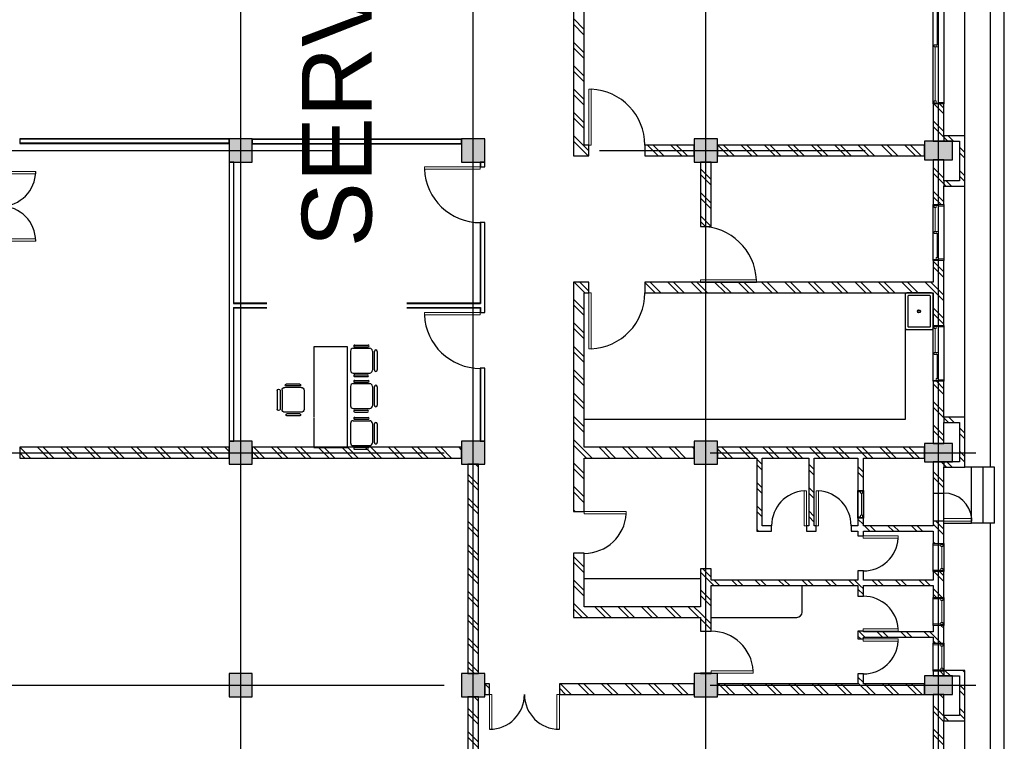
# Model space of a CAD drawing. Header units: inches. Extents: x 0 to 1544102, y -90707 to 23144100.
# Tile 149 of 155: x 1168695 to 1189860, y 695115 to 710635. Entities that reach past the tile are written whole.
import ezdxf

# ---------------------------------------------------------------- set-up
doc = ezdxf.new("R2010")
doc.units = ezdxf.units.IN
doc.header["$LTSCALE"] = 1800
doc.header["$MEASUREMENT"] = 0
doc.linetypes.add('Grid Line', pattern=[22.225, 12.7, -3.175, 3.175, -3.175])
doc.linetypes.add('Overhead', pattern=[3.96875, 2.38125, -1.5875])
doc.layers.get('0').update_dxf_attribs({"color": 253})
doc.styles.add('Arial_2', font='arial.ttf', dxfattribs={"height": 295.05988})
pattern_1 = [(45, (-45654.37, 31662), (-251.4472, 251.4472), []), (45, (-45654.37, 32043), (-251.4472, 251.4472), [])]

# ---------------------------------------------------------------- blocks, each defined once
blk = doc.blocks.new('A$C47285893')
for points in [[(56, -41), (56, 676, 0.414214), (21, 711), (-509, 711, 0.414214), (-544, 676), (-544, -41, 0.414214), (-509, -76), (21, -76, 0.414214)], [(0, 0), (0, 635, 0.414214), (-20, 655), (-467, 655, 0.414214), (-488, 635), (-488, 0, 0.414214), (-467, -20), (-20, -20, 0.414214)]]:
    blk.add_lwpolyline(points, format="xyb", close=True)
for radius in [33.3, 25]:
    blk.add_circle((-240, 318), radius)
blk = doc.blocks.new('M_Single-Flush - D4 -  0750 x 2100mm-341539-Level 1')
at = {"lineweight": 18}
for p, q in [((324, 57), (324, 807)), ((375, 807), (324, 807)), ((375, 57), (375, 807)), ((375, 57), (324, 57))]:
    blk.add_line(p, q, dxfattribs=at)
blk.add_arc((375, 57), 752, 93.8903, 180)
blk = doc.blocks.new('M_Single-Flush - D4 -  0750 x 2100mm-342006-Level 1')
at = {"lineweight": 18}
for p, q in [((324, -57), (324, -807)), ((375, -57), (324, -57)), ((375, -57), (375, -807)), ((375, -807), (324, -807))]:
    blk.add_line(p, q, dxfattribs=at)
blk.add_arc((375, -57), 752, 180, 266.1097)
blk = doc.blocks.new('M_Single-Flush - D3 0900 x 2100mm-346850-Level 1')
at = {"lineweight": 18}
for p, q in [((399, 115), (399, 1015)), ((450, 1015), (399, 1015)), ((450, 115), (450, 1015)), ((450, 115), (399, 115))]:
    blk.add_line(p, q, dxfattribs=at)
blk.add_arc((450, 115), 902, 93.2424, 180)
blk = doc.blocks.new('M_Single-Flush - D3 0900 x 2100mm-346452-Level 1')
at = {"lineweight": 18}
for p, q in [((399, -115), (399, -1015)), ((450, -115), (399, -115)), ((450, -115), (450, -1015)), ((450, -1015), (399, -1015))]:
    blk.add_line(p, q, dxfattribs=at)
blk.add_arc((450, -115), 902, 180, 266.7576)
blk = doc.blocks.new('M_Sliding with Trim - W2 2500 x1200mm-430503-Level 1')
at = {"lineweight": 18}
for p, q in [((-1218.25, 115), (-1250, 115)), ((-1218.25, -7.1), (-1218.25, 115)), ((1218.25, 115), (1250, 115)), ((1218.25, -7.1), (1218.25, 115)), ((1250, 115), (1250, -115)), ((-1250, -115), (-1230.95, -115)), ((-1230.95, -7.1), (-1218.25, -7.1)), ((-1230.95, -115), (-1230.95, -7.1)), ((-1186.5, -51.55), (-1230.95, -51.55)), ((-1218.25, -7.1), (-1186.5, -7.1)), ((-1186.5, -7.1), (-1186.5, -51.55)), ((-22.225, -29.325), (-1186.5, -29.325)), ((-22.225, -7.1), (22.225, -7.1)), ((-22.225, -96), (-22.225, -7.1)), ((22.225, -51.55), (-22.225, -51.55)), ((22.225, -96), (-22.225, -96)), ((22.225, -7.1), (22.225, -96)), ((22.225, -73.775), (1186.5, -73.775)), ((1186.5, -51.55), (1230.95, -51.55)), ((1186.5, -96), (1186.5, -51.55)), ((1230.95, -96), (1186.5, -96)), ((1230.95, -7.1), (1218.25, -7.1)), ((1230.95, -115), (1230.95, -7.1)), ((1250, -115), (1230.95, -115))]:
    blk.add_line(p, q, dxfattribs=at)
blk = doc.blocks.new('M_Transom - V1 600 X 600-622764-Level 1')
at = {"lineweight": 18}
for p, q in [((-338.1, 115), (-319.05, 115)), ((-319.05, 51.55), (-319.05, 115)), ((-319.05, 96), (-319.05, 51.55)), ((-319.05, 96), (-274.6, 96)), ((-319.05, 51.55), (-274.6, 51.55)), ((-319.05, 51.55), (-306.35, 51.55)), ((-306.35, -115), (-306.35, 51.55)), ((-274.6, 96), (-274.6, 51.55)), ((-274.6, 73.775), (198.4, 73.775)), ((198.4, 96), (198.4, 51.55)), ((242.85, 96), (198.4, 96)), ((242.85, 51.55), (198.4, 51.55)), ((230.15, 51.55), (242.85, 51.55)), ((230.15, 51.55), (230.15, -115)), ((242.85, 51.55), (242.85, 115)), ((261.9, 115), (242.85, 115)), ((242.85, 96), (242.85, 51.55)), ((-306.35, -115), (-338.1, -115)), ((230.15, -115), (261.9, -115))]:
    blk.add_line(p, q, dxfattribs=at)
blk = doc.blocks.new('M_Single-Flush - 600 x 2100mm-623864-Level 1')
at = {"lineweight": 18}
for p, q in [((249, 115), (249, 715)), ((300, 715), (249, 715)), ((300, 115), (300, 715)), ((300, 115), (249, 115))]:
    blk.add_line(p, q, dxfattribs=at)
blk.add_arc((300, 115), 602, 94.8623, 180)
blk = doc.blocks.new('M_Double-Flush - D2 1500 x 2100mm-391273-Level 1')
at = {"lineweight": 18}
for p, q in [((-750, 800), (-699, 800)), ((-750, 50), (-750, 800)), ((-699, 50), (-699, 800)), ((699, 50), (699, 798)), ((750, 50), (750, 800)), ((-750, 50), (-699, 50)), ((750, 50), (699, 50))]:
    blk.add_line(p, q, dxfattribs=at)
for centre, start, end in [((-750, 50), 0, 90), ((750, 50), 90, 180)]:
    blk.add_arc(centre, 750, start, end)
blk = doc.blocks.new('M_Double-Flush - D6 1500 x 2100mm-687799-Level 1')
at = {"lineweight": 18}
for p, q in [((-750, 865), (-699, 865)), ((-750, 115), (-750, 865)), ((-699, 115), (-699, 865)), ((699, 115), (699, 863)), ((750, 115), (750, 865)), ((-750, 115), (-699, 115)), ((750, 115), (699, 115))]:
    blk.add_line(p, q, dxfattribs=at)
for centre, start, end in [((-750, 115), 0, 90), ((750, 115), 90, 180)]:
    blk.add_arc(centre, 750, start, end)
blk = doc.blocks.new('M_Single-Flush - D5 1200 x 2100mm-703370-Level 1')
at = {"lineweight": 18}
for p, q in [((549, 50), (549, 1251)), ((600, 1251), (549, 1251)), ((600, 50), (600, 1251)), ((600, 50), (549, 50))]:
    blk.add_line(p, q, dxfattribs=at)
blk.add_arc((600, 50), 1202, 92.4324, 180)
blk = doc.blocks.new('M_Single-Flush - D5 1200 x 2100mm-680661-Level 1')
at = {"lineweight": 18}
for p, q in [((549, -115), (549, -1316)), ((600, -115), (549, -115)), ((600, -115), (600, -1316)), ((600, -1316), (549, -1316))]:
    blk.add_line(p, q, dxfattribs=at)
blk.add_arc((600, -115), 1202, 180, 267.5676)
blk = doc.blocks.new('M_Single-Flush - D5 1200 x 2100mm-680594-Level 1')
at = {"lineweight": 18}
for p, q in [((549, 115), (549, 1316)), ((600, 1316), (549, 1316)), ((600, 115), (600, 1316)), ((600, 115), (549, 115))]:
    blk.add_line(p, q, dxfattribs=at)
blk.add_arc((600, 115), 1202, 92.4324, 180)
blk = doc.blocks.new('M_Sliding with Trim - W3 1200 x1200mm-430111-Level 1')
at = {"lineweight": 18}
for p, q in [((-600, 115), (-580.95, 115)), ((-580.95, 115), (-580.95, 7.1)), ((-536.5, 51.55), (-580.95, 51.55)), ((-580.95, 7.1), (-568.25, 7.1)), ((-568.25, 7.1), (-536.5, 7.1)), ((-568.25, 7.1), (-568.25, -115)), ((-536.5, 7.1), (-536.5, 51.55)), ((-22.225, 29.325), (-536.5, 29.325)), ((-22.225, 96), (-22.225, 7.1)), ((22.225, 96), (-22.225, 96)), ((22.225, 51.55), (-22.225, 51.55)), ((-22.225, 7.1), (22.225, 7.1)), ((22.225, 7.1), (22.225, 96)), ((22.225, 73.775), (536.5, 73.775)), ((536.5, 96), (536.5, 51.55)), ((580.95, 96), (536.5, 96)), ((536.5, 51.55), (580.95, 51.55)), ((568.25, 7.1), (568.25, -115)), ((580.95, 7.1), (568.25, 7.1)), ((580.95, 115), (580.95, 7.1)), ((600, 115), (580.95, 115)), ((600, -115), (600, 115)), ((-568.25, -115), (-600, -115)), ((568.25, -115), (600, -115))]:
    blk.add_line(p, q, dxfattribs=at)
blk = doc.blocks.new('M_Transom - V1 600 X 600-763113-Level 2')
at = {"lineweight": 18}
for p, q in [((-306.35, 57.5), (-338.1, 57.5)), ((-319.05, 5.95), (-274.6, 5.95)), ((-319.05, -38.5), (-319.05, 5.95)), ((-319.05, 5.95), (-306.35, 5.95)), ((-319.05, 5.95), (-319.05, -57.5)), ((-306.35, 57.5), (-306.35, 5.95)), ((-274.6, -38.5), (-274.6, 5.95)), ((198.4, -38.5), (198.4, 5.95)), ((242.85, 5.95), (198.4, 5.95)), ((230.15, 57.5), (261.9, 57.5)), ((230.15, 5.95), (230.15, 57.5)), ((230.15, 5.95), (242.85, 5.95)), ((242.85, -38.5), (242.85, 5.95)), ((242.85, 5.95), (242.85, -57.5)), ((-338.1, -57.5), (-319.05, -57.5)), ((-319.05, -38.5), (-274.6, -38.5)), ((-274.6, -16.275), (198.4, -16.275)), ((242.85, -38.5), (198.4, -38.5)), ((261.9, -57.5), (242.85, -57.5))]:
    blk.add_line(p, q, dxfattribs=at)
blk = doc.blocks.new('Desk - 60_ x 30_ 2-250028-Level 1')
for p, q in [((12, -681), (12, -81)), ((12, -81), (1264, -81)), ((1279, -81), (1812, -81)), ((1812, -81), (1812, -681)), ((1812, -681), (12, -681))]:
    blk.add_line(p, q)
blk = doc.blocks.new('Chair-Executive - Chair-Executive 2-316582-Level 1')
for p, q in [((-25, 198), (307, 198)), ((-139, -206), (-139, 37)), ((-107, -206), (-107, 37)), ((-82, -232), (-82, 62)), ((-32, 112), (314, 112)), ((-25, 145), (307, 145)), ((364, -232), (364, 62)), ((395, -206), (395, 24)), ((427, -206), (427, 24)), ((-32, -282), (314, -282)), ((135, -282), (147, -282))]:
    blk.add_line(p, q)
for centre, radius, start, end in [((-25, 172), 26.6, 90, 270), ((-25, 172), 26.6, 90, 270), ((307, 172), 26.6, 270, 90), ((-123, 37), 15.9, 0, 180), ((-32, 62), 50, 90, 180), ((314, 62), 50, 0, 90), ((411, 24), 16.2, 0, 180), ((-123, -206), 15.9, 180, 0), ((-32, -232), 50, 180, 270), ((314, -232), 50, 270, 0), ((411, -206), 16.2, 180, 0)]:
    blk.add_arc(centre, radius, start, end)
blk = doc.blocks.new('A$C6CC2746C')
at = {"lineweight": 9}
h = blk.add_hatch(dxfattribs=at)
h.set_pattern_fill('FP_1', color=256, style=0, pattern_type=2)
h.set_pattern_definition(pattern_1)
h.paths.add_polyline_path([(-19106, 12004), (-19106, 12454), (-19221, 12454), (-19221, 12004)], flags=0)
h = blk.add_hatch(dxfattribs=at)
h.set_pattern_fill('FP_1', color=256, style=0, pattern_type=2)
h.set_pattern_definition(pattern_1)
h.paths.add_polyline_path([(-18256, 12339), (-18141, 12339), (-18141, 12454), (-19106, 12454), (-19106, 12339)], flags=0)
h = blk.add_hatch(dxfattribs=at)
h.set_pattern_fill('FP_1', color=256, style=0, pattern_type=2)
h.set_pattern_definition(pattern_1)
h.paths.add_polyline_path([(-18141, 12004), (-18141, 12339), (-18256, 12339), (-18256, 12004)], flags=0)
h = blk.add_hatch(dxfattribs=at)
h.set_pattern_fill('FP_1', color=256, style=0, pattern_type=2)
h.set_pattern_definition(pattern_1)
h.paths.add_polyline_path([(-13056, 12004), (-13056, 12454), (-13171, 12454), (-13171, 12004)], flags=0)
h = blk.add_hatch(dxfattribs=at)
h.set_pattern_fill('FP_1', color=256, style=0, pattern_type=2)
h.set_pattern_definition(pattern_1)
h.paths.add_polyline_path([(-12206, 12339), (-12091, 12339), (-12091, 12454), (-13056, 12454), (-13056, 12339), (-12563, 12339)], flags=0)
h = blk.add_hatch(dxfattribs=at)
h.set_pattern_fill('FP_1', color=256, style=0, pattern_type=2)
h.set_pattern_definition(pattern_1)
h.paths.add_polyline_path([(-12091, 12004), (-12091, 12339), (-12206, 12339), (-12206, 12004)], flags=0)
h = blk.add_hatch(dxfattribs=at)
h.set_pattern_fill('FP_1', color=256, style=0, pattern_type=2)
h.set_pattern_definition(pattern_1)
h.paths.add_polyline_path([(-7606, 12004), (-7606, 12454), (-7721, 12454), (-7721, 12004), (-7706, 12004)], flags=0)
h = blk.add_hatch(dxfattribs=at)
h.set_pattern_fill('FP_1', color=256, style=0, pattern_type=2)
h.set_pattern_definition(pattern_1)
h.paths.add_polyline_path([(-6756, 12339), (-6641, 12339), (-6641, 12454), (-7606, 12454), (-7606, 12339), (-7197, 12339)], flags=0)
h = blk.add_hatch(dxfattribs=at)
h.set_pattern_fill('FP_1', color=256, style=0, pattern_type=2)
h.set_pattern_definition(pattern_1)
h.paths.add_polyline_path([(-6641, 12004), (-6641, 12339), (-6756, 12339), (-6756, 12004)], flags=0)
for points in [[(-18706, 11589), (-18706, 12189), (-19106, 12189), (-19106, 11589)], [(-12606, 11589), (-12206, 11589), (-12206, 12189), (-12606, 12189)], [(-7206, 11589), (-7206, 12189), (-7606, 12189), (-7606, 11589)], [(-19156, 6639), (-18656, 6639), (-18656, 7139), (-19156, 7139)], [(-12156, 6639), (-12156, 7139), (-12656, 7139), (-12656, 6639)], [(-7156, 6639), (-7156, 7139), (-7656, 7139), (-7656, 6639)], [(-19156, 1639), (-18656, 1639), (-18656, 2139), (-19156, 2139), (-19156, 1888)], [(-12156, 1639), (-12156, 2139), (-12656, 2139), (-12656, 1639)], [(-7156, 1639), (-7156, 2139), (-7656, 2139), (-7656, 1639)], [(-18656, -3361), (-18656, -2861), (-19156, -2861), (-19156, -3361)], [(-12156, -3361), (-12156, -2861), (-12656, -2861), (-12656, -3361)], [(-7156, -3361), (-7156, -2861), (-7656, -2861), (-7656, -3361)]]:
    blk.add_hatch(color=256).paths.add_polyline_path(points, flags=0)
h = blk.add_hatch(dxfattribs=at)
h.set_pattern_fill('FP_1', color=256, style=0, pattern_type=2)
h.set_pattern_definition(pattern_1)
h.paths.add_polyline_path([(-19106, 11774), (-19106, 12004), (-19906, 12004), (-19906, 11774)], flags=0)
h.paths.add_polyline_path([(-22406, 11774), (-22406, 12004), (-23206, 12004), (-23206, 11774)], flags=0)
h = blk.add_hatch(dxfattribs=at)
h.set_pattern_fill('FP_1', color=256, style=0, pattern_type=2)
h.set_pattern_definition(pattern_1)
h.paths.add_polyline_path([(-12606, 11774), (-12606, 12004), (-13941, 12004), (-13941, 11774), (-13458, 11774)], flags=0)
h.paths.add_polyline_path([(-15246, 11774), (-15141, 11774), (-15141, 12004), (-16541, 12004), (-16541, 11774), (-15841, 11774)], flags=0)
h.paths.add_polyline_path([(-17741, 11774), (-17741, 12004), (-18706, 12004), (-18706, 11774)], flags=0)
h = blk.add_hatch(dxfattribs=at)
h.set_pattern_fill('FP_1', color=256, style=0, pattern_type=2)
h.set_pattern_definition(pattern_1)
h.paths.add_polyline_path([(-7706, 11774), (-7606, 11774), (-7606, 12004), (-7706, 12004)], flags=0)
h.paths.add_polyline_path([(-8551, 11774), (-8306, 11774), (-8306, 12004), (-8692, 12004), (-8692, 11774)], flags=0)
h.paths.add_polyline_path([(-9551, 11774), (-9292, 11774), (-9292, 12004), (-9850, 12004), (-9850, 11774), (-9666, 11774)], flags=0)
h.paths.add_polyline_path([(-10721, 11774), (-10450, 11774), (-10450, 12004), (-10936, 12004), (-10936, 11774), (-10836, 11774)], flags=0)
h.paths.add_polyline_path([(-11536, 11774), (-11536, 12004), (-12206, 12004), (-12206, 11774), (-11669, 11774)], flags=0)
h = blk.add_hatch(dxfattribs=at)
h.set_pattern_fill('FP_1', color=256, style=0, pattern_type=2)
h.set_pattern_definition(pattern_1)
h.paths.add_polyline_path([(-2606, 11774), (-2606, 12004), (-4156, 12004), (-4156, 11774)], flags=0)
h.paths.add_polyline_path([(-5656, 11774), (-5656, 12004), (-7206, 12004), (-7206, 11774), (-6303, 11774)], flags=0)
h = blk.add_hatch(dxfattribs=at)
h.set_pattern_fill('FP_1', color=256, style=0, pattern_type=2)
h.set_pattern_definition(pattern_1)
h.paths.add_polyline_path([(-15841, 4274), (-15841, 4374), (-16071, 4374), (-16071, 4274)], flags=0)
h.paths.add_polyline_path([(-16071, 5574), (-15841, 5574), (-15841, 11774), (-16071, 11774), (-16071, 6774)], flags=0)
h = blk.add_hatch(dxfattribs=at)
h.set_pattern_fill('FP_1', color=256, style=0, pattern_type=2)
h.set_pattern_definition(pattern_1)
h.paths.add_polyline_path([(-10836, 10274), (-10721, 10274), (-10721, 11774), (-10836, 11774), (-10836, 11515)], flags=0)
h = blk.add_hatch(dxfattribs=at)
h.set_pattern_fill('FP_1', color=256, style=0, pattern_type=2)
h.set_pattern_definition(pattern_1)
h.paths.add_polyline_path([(-9551, 7004), (-9551, 11774), (-9666, 11774), (-9666, 7004)], flags=0)
h = blk.add_hatch(dxfattribs=at)
h.set_pattern_fill('FP_1', color=256, style=0, pattern_type=2)
h.set_pattern_definition(pattern_1)
h.paths.add_polyline_path([(-8436, 10274), (-8436, 11774), (-8551, 11774), (-8551, 10274)], flags=0)
h = blk.add_hatch(dxfattribs=at)
h.set_pattern_fill('FP_1', color=256, style=0, pattern_type=2)
h.set_pattern_definition(pattern_1)
h.paths.add_polyline_path([(-19021, 7139), (-18791, 7139), (-18791, 11589), (-19021, 11589), (-19021, 8306)], flags=0)
h = blk.add_hatch(dxfattribs=at)
h.set_pattern_fill('FP_1', color=256, style=0, pattern_type=2)
h.set_pattern_definition(pattern_1)
h.paths.add_polyline_path([(-12291, 7139), (-12291, 11589), (-12521, 11589), (-12521, 7139)], flags=0)
h = blk.add_hatch(dxfattribs=at)
h.set_pattern_fill('FP_1', color=256, style=0, pattern_type=2)
h.set_pattern_definition(pattern_1)
h.paths.add_polyline_path([(-7436, 7139), (-7206, 7139), (-7206, 11589), (-7436, 11589), (-7436, 8306)], flags=0)
h = blk.add_hatch(dxfattribs=at)
h.set_pattern_fill('FP_1', color=256, style=0, pattern_type=2)
h.set_pattern_definition(pattern_1)
h.paths.add_polyline_path([(-10996, 10274), (-10996, 10159), (-10836, 10159), (-10836, 10274)])
h.paths.add_polyline_path([(-11596, 10159), (-11596, 10274), (-12291, 10274), (-12291, 10159)])
h = blk.add_hatch(dxfattribs=at)
h.set_pattern_fill('FP_1', color=256, style=0, pattern_type=2)
h.set_pattern_definition(pattern_1)
h.paths.add_polyline_path([(-10721, 7986), (-10721, 8303), (-10836, 8303), (-10836, 7986)], flags=0)
h.paths.add_polyline_path([(-10721, 9053), (-10721, 9260), (-10836, 9260), (-10836, 9053)], flags=0)
h.paths.add_polyline_path([(-10774, 10010), (-10721, 10010), (-10721, 10274), (-10836, 10274), (-10836, 10010)], flags=0)
h = blk.add_hatch(dxfattribs=at)
h.set_pattern_fill('FP_1', color=256, style=0, pattern_type=2)
h.set_pattern_definition(pattern_1)
h.paths.add_polyline_path([(-9666, 10159), (-9666, 10274), (-9865, 10274), (-9865, 10159)], flags=0)
h.paths.add_polyline_path([(-10721, 10159), (-10615, 10159), (-10615, 10274), (-10721, 10274)], flags=0)
h = blk.add_hatch(dxfattribs=at)
h.set_pattern_fill('FP_1', color=256, style=0, pattern_type=2)
h.set_pattern_definition(pattern_1)
h.paths.add_polyline_path([(-7436, 10159), (-7436, 10274), (-7650, 10274), (-7650, 10159)], flags=0)
h.paths.add_polyline_path([(-8567, 10159), (-8400, 10159), (-8400, 10274), (-8567, 10274)], flags=0)
h.paths.add_polyline_path([(-9317, 10159), (-9317, 10274), (-9551, 10274), (-9551, 10159)], flags=0)
h = blk.add_hatch(dxfattribs=at)
h.set_pattern_fill('FP_1', color=256, style=0, pattern_type=2)
h.set_pattern_definition(pattern_1)
h.paths.add_polyline_path([(-10836, 9101), (-10836, 9216), (-12291, 9216), (-12291, 9101), (-11669, 9101)], flags=0)
h = blk.add_hatch(dxfattribs=at)
h.set_pattern_fill('FP_1', color=256, style=0, pattern_type=2)
h.set_pattern_definition(pattern_1)
h.paths.add_polyline_path([(-10836, 7986), (-10836, 8101), (-12291, 8101), (-12291, 7986), (-11669, 7986)], flags=0)
h = blk.add_hatch(dxfattribs=at)
h.set_pattern_fill('FP_1', color=256, style=0, pattern_type=2)
h.set_pattern_definition(pattern_1)
h.paths.add_polyline_path([(-18656, 6774), (-17271, 6774), (-17271, 7004), (-18656, 7004)])
h = blk.add_hatch(dxfattribs=at)
h.set_pattern_fill('FP_1', color=256, style=0, pattern_type=2)
h.set_pattern_definition(pattern_1)
h.paths.add_polyline_path([(-7656, 6774), (-7656, 7004), (-7664, 7004), (-7664, 6774)], flags=0)
h.paths.add_polyline_path([(-8986, 6774), (-8564, 6774), (-8564, 7004), (-9906, 7004), (-9906, 6774), (-9094, 6774)], flags=0)
h = blk.add_hatch(dxfattribs=at)
h.set_pattern_fill('FP_1', color=256, style=0, pattern_type=2)
h.set_pattern_definition(pattern_1)
h.paths.add_polyline_path([(-8864, 4274), (-8864, 6774), (-9094, 6774), (-9094, 4274), (-8986, 4274)], flags=0)
h = blk.add_hatch(dxfattribs=at)
h.set_pattern_fill('FP_1', color=256, style=0, pattern_type=2)
h.set_pattern_definition(pattern_1)
h.paths.add_polyline_path([(-18791, 4274), (-18791, 4374), (-19021, 4374), (-19021, 4274), (-18824, 4274)], flags=0)
h.paths.add_polyline_path([(-19021, 5574), (-18791, 5574), (-18791, 6639), (-19021, 6639)], flags=0)
h = blk.add_hatch(dxfattribs=at)
h.set_pattern_fill('FP_1', color=256, style=0, pattern_type=2)
h.set_pattern_definition(pattern_1)
h.paths.add_polyline_path([(-12291, 4274), (-12291, 6639), (-12521, 6639), (-12521, 4274)], flags=0)
h = blk.add_hatch(dxfattribs=at)
h.set_pattern_fill('FP_1', color=256, style=0, pattern_type=2)
h.set_pattern_definition(pattern_1)
h.paths.add_polyline_path([(-7206, 2139), (-7206, 2239), (-7436, 2239), (-7436, 2139)], flags=0)
h.paths.add_polyline_path([(-7206, 3739), (-7206, 6639), (-7436, 6639), (-7436, 3739)], flags=0)
h = blk.add_hatch(dxfattribs=at)
h.set_pattern_fill('FP_1', color=256, style=0, pattern_type=2)
h.set_pattern_definition(pattern_1)
h.paths.add_polyline_path([(-18824, 4044), (-18791, 4044), (-18791, 4274), (-25651, 4274), (-25651, 4044), (-22402, 4044)], flags=0)
h = blk.add_hatch(dxfattribs=at)
h.set_pattern_fill('FP_1', color=256, style=0, pattern_type=2)
h.set_pattern_definition(pattern_1)
h.paths.add_polyline_path([(-12291, 4044), (-12291, 4274), (-16071, 4274), (-16071, 4044), (-15246, 4044)], flags=0)
h = blk.add_hatch(dxfattribs=at)
h.set_pattern_fill('FP_1', color=256, style=0, pattern_type=2)
h.set_pattern_definition(pattern_1)
h.paths.add_polyline_path([(-8864, 4044), (-8864, 4274), (-10242, 4274), (-10242, 4044), (-8986, 4044)], flags=0)
h.paths.add_polyline_path([(-11142, 4044), (-11142, 4274), (-12291, 4274), (-12291, 4044), (-11669, 4044)], flags=0)
h = blk.add_hatch(dxfattribs=at)
h.set_pattern_fill('FP_1', color=256, style=0, pattern_type=2)
h.set_pattern_definition(pattern_1)
h.paths.add_polyline_path([(-8091, 1774), (-7656, 1774), (-7656, 2004), (-12156, 2004), (-12156, 1774)], flags=0)
h = blk.add_hatch(dxfattribs=at)
h.set_pattern_fill('FP_1', color=256, style=0, pattern_type=2)
h.set_pattern_definition(pattern_1)
h.paths.add_polyline_path([(-7156, 1774), (-2656, 1774), (-2656, 2004), (-7156, 2004), (-7156, 1888)], flags=0)
h = blk.add_hatch(dxfattribs=at)
h.set_pattern_fill('FP_1', color=256, style=0, pattern_type=2)
h.set_pattern_definition(pattern_1)
h.paths.add_polyline_path([(-12291, -2861), (-12291, 1639), (-12521, 1639), (-12521, -2861)], flags=0)
h = blk.add_hatch(dxfattribs=at)
h.set_pattern_fill('FP_1', color=256, style=0, pattern_type=2)
h.set_pattern_definition(pattern_1)
h.paths.add_polyline_path([(-12291, -7861), (-12291, -3361), (-12521, -3361), (-12521, -7861)], flags=0)
for p, q in [((-991, 13304), (-45821, 13304)), ((-12091, 13004), (-28671, 13004)), ((-10891, 13096), (-12091, 13096)), ((-12091, 13096), (-12091, 12846)), ((-10891, 13096), (-10891, 12846)), ((-1291, 13004), (-10891, 13004)), ((-12091, 12846), (-12091, 12596)), ((-10891, 12846), (-12091, 12846)), ((-10891, 12846), (-10891, 12596)), ((-12091, 12596), (-12091, 12454)), ((-10891, 12596), (-12091, 12596)), ((-10891, 12596), (-12091, 12596)), ((-10891, 12004), (-10891, 12596)), ((-19221, 12454), (-22641, 12454)), ((-13171, 12454), (-18141, 12454)), ((-2921, 12454), (-6641, 12454)), ((-18706, 12189), (-19106, 12189)), ((-19106, 12189), (-19106, 11589)), ((-18706, 11589), (-18706, 12189)), ((-12206, 12189), (-12606, 12189)), ((-12606, 12189), (-12606, 11589)), ((-12206, 11589), (-12206, 12189)), ((-7206, 12189), (-7606, 12189)), ((-7606, 12189), (-7606, 11589)), ((-7206, 11589), (-7206, 12189)), ((-22406, 12004), (-19906, 12004)), ((-19221, 12004), (-19106, 12004)), ((-18256, 12004), (-18141, 12004)), ((-17741, 12004), (-16541, 12004)), ((-15141, 12004), (-13941, 12004)), ((-13171, 12004), (-13056, 12004)), ((-12206, 12004), (-12091, 12004)), ((-10936, 12004), (-11536, 12004)), ((-11536, 11996), (-10936, 11996)), ((-10450, 12004), (-9850, 12004)), ((-9292, 12004), (-8692, 12004)), ((-8306, 12004), (-7721, 12004)), ((-7706, 12004), (-7606, 12004)), ((-6756, 12004), (-6641, 12004)), ((-19906, 11774), (-22406, 11774)), ((-16541, 11774), (-17741, 11774)), ((-13941, 11774), (-15141, 11774)), ((-11536, 11774), (-10936, 11774)), ((-9850, 11774), (-10450, 11774)), ((-8692, 11774), (-9292, 11774)), ((-7706, 11774), (-8306, 11774)), ((-19106, 11589), (-18706, 11589)), ((-12606, 11589), (-12206, 11589)), ((-7606, 11589), (-7206, 11589)), ((-11596, 10274), (-10996, 10274)), ((-10996, 10159), (-11596, 10159)), ((-8979, 8959), (-9551, 8959)), ((-8864, 7004), (-8864, 8844)), ((-18656, 7139), (-19156, 7139)), ((-19156, 7139), (-19156, 6639)), ((-18656, 6639), (-18656, 7139)), ((-12156, 7139), (-12656, 7139)), ((-12656, 7139), (-12656, 6639)), ((-12156, 6639), (-12156, 7139)), ((-7156, 7139), (-7656, 7139)), ((-7656, 7139), (-7656, 6639)), ((-7156, 6639), (-7156, 7139)), ((-9694, 6774), (-9694, 4274)), ((-19156, 6639), (-18656, 6639)), ((-12656, 6639), (-12156, 6639)), ((-7656, 6639), (-7156, 6639)), ((-18656, 2139), (-19156, 2139)), ((-19156, 2139), (-19156, 1639)), ((-18656, 1639), (-18656, 2139)), ((-18656, 2133), (-18556, 2133)), ((-17356, 2133), (-15421, 2133)), ((-14221, 2133), (-12656, 2133)), ((-12156, 2139), (-12656, 2139)), ((-12656, 2139), (-12656, 1639)), ((-12156, 1639), (-12156, 2139)), ((-7156, 2139), (-7656, 2139)), ((-7656, 2139), (-7656, 1639)), ((-7156, 1639), (-7156, 2139)), ((-18656, 2045), (-18556, 2045)), ((-17356, 2045), (-15615, 2045)), ((-15615, -3267), (-15615, 2045)), ((-15527, 2045), (-15421, 2045)), ((-15527, -3267), (-15527, 2045)), ((-14221, 2045), (-12656, 2045)), ((-19156, 1639), (-18656, 1639)), ((-12656, 1639), (-12156, 1639)), ((-7656, 1639), (-7156, 1639)), ((-18656, -2861), (-19156, -2861)), ((-19156, -2861), (-19156, -3361)), ((-18656, -3361), (-18656, -2861)), ((-12156, -2861), (-12656, -2861)), ((-12656, -2861), (-12656, -3361)), ((-12156, -3361), (-12156, -2861)), ((-7156, -2861), (-7656, -2861)), ((-7656, -2861), (-7656, -3361)), ((-7156, -3361), (-7156, -2861)), ((-19156, -3361), (-18656, -3361)), ((-19150, -3361), (-19150, -7861)), ((-19062, -3361), (-19062, -7861)), ((-18656, -3267), (-15615, -3267)), ((-18656, -3355), (-12656, -3355)), ((-15527, -3267), (-12656, -3267)), ((-12656, -3361), (-12156, -3361)), ((-7656, -3361), (-7156, -3361))]:
    blk.add_line(p, q)
at = {"linetype": 'Overhead'}
for p, q in [((-10891, 13096), (-12091, 13096)), ((-10891, 12846), (-12091, 12846))]:
    blk.add_line(p, q, dxfattribs=at)
at = {"linetype": 'Grid Line'}
for p, q in [((-12406, -21597), (-12406, 12787)), ((-7406, -21597), (-7406, 12760)), ((422, 11889), (-46234, 11889)), ((-768, 6889), (-45299, 6889)), ((-768, 1889), (-45250, 1889)), ((-768, -3111), (-45221, -3111))]:
    blk.add_line(p, q, dxfattribs=at)
at = {"lineweight": 25}
for p, q in [((-19221, 12454), (-19221, 12004)), ((-18141, 12454), (-19221, 12454)), ((-19106, 11774), (-19106, 12339)), ((-19106, 12339), (-18256, 12339)), ((-18256, 12339), (-18256, 12004)), ((-18141, 12004), (-18141, 12454)), ((-13171, 12454), (-13171, 12004)), ((-12091, 12454), (-13171, 12454)), ((-13056, 12004), (-13056, 12339)), ((-13056, 12339), (-12206, 12339)), ((-12206, 12339), (-12206, 11774)), ((-12091, 12004), (-12091, 12454)), ((-7721, 12454), (-7721, 12004)), ((-6641, 12454), (-7721, 12454)), ((-7606, 11774), (-7606, 12339)), ((-7606, 12339), (-6756, 12339)), ((-6756, 12339), (-6756, 12004)), ((-6641, 12004), (-6641, 12454)), ((-19221, 12004), (-19906, 12004)), ((-19906, 12004), (-19906, 11774)), ((-18256, 12004), (-18706, 12004)), ((-18706, 12004), (-18706, 11774)), ((-17741, 12004), (-18141, 12004)), ((-17741, 11774), (-17741, 12004)), ((-15141, 12004), (-16541, 12004)), ((-16541, 12004), (-16541, 11774)), ((-15141, 11774), (-15141, 12004)), ((-13171, 12004), (-13941, 12004)), ((-13941, 12004), (-13941, 11774)), ((-12606, 12004), (-13056, 12004)), ((-12606, 11774), (-12606, 12004)), ((-11536, 12004), (-12091, 12004)), ((-11536, 11774), (-11536, 12004)), ((-10450, 12004), (-10936, 12004)), ((-10936, 12004), (-10936, 11774)), ((-10450, 11774), (-10450, 12004)), ((-9292, 12004), (-9850, 12004)), ((-9850, 12004), (-9850, 11774)), ((-9292, 11774), (-9292, 12004)), ((-8306, 12004), (-8692, 12004)), ((-8692, 12004), (-8692, 11774)), ((-8306, 11774), (-8306, 12004)), ((-7721, 12004), (-7706, 12004)), ((-7706, 12004), (-7706, 11774)), ((-6756, 12004), (-7206, 12004)), ((-7206, 12004), (-7206, 11774)), ((-5656, 12004), (-6641, 12004)), ((-19906, 11774), (-19106, 11774)), ((-18706, 11774), (-17741, 11774)), ((-16541, 11774), (-16071, 11774)), ((-16071, 11774), (-16071, 5574)), ((-15841, 11774), (-15141, 11774)), ((-15841, 5574), (-15841, 11774)), ((-13941, 11774), (-12606, 11774)), ((-12206, 11774), (-11536, 11774)), ((-10936, 11774), (-10836, 11774)), ((-10836, 11774), (-10836, 10274)), ((-10721, 11774), (-10450, 11774)), ((-10721, 10274), (-10721, 11774)), ((-9850, 11774), (-9666, 11774)), ((-9666, 11774), (-9666, 10274)), ((-9551, 11774), (-9292, 11774)), ((-9551, 10274), (-9551, 11774)), ((-8692, 11774), (-8551, 11774)), ((-8551, 11774), (-8551, 10274)), ((-8436, 11774), (-8306, 11774)), ((-8436, 10274), (-8436, 11774)), ((-7706, 11774), (-7606, 11774)), ((-7206, 11774), (-5656, 11774)), ((-19021, 11589), (-19021, 7139)), ((-18791, 11589), (-19021, 11589)), ((-18791, 7139), (-18791, 11589)), ((-12521, 11589), (-12521, 7139)), ((-12291, 11589), (-12521, 11589)), ((-12291, 10274), (-12291, 11589)), ((-7436, 11589), (-7436, 10274)), ((-7206, 11589), (-7436, 11589)), ((-7206, 7139), (-7206, 11589)), ((-15841, 11174), (-13121, 11174)), ((-13121, 11174), (-13121, 4274)), ((-10836, 10274), (-12291, 10274)), ((-11596, 10159), (-11596, 10274)), ((-10996, 10274), (-10996, 10159)), ((-10615, 10274), (-10721, 10274)), ((-10615, 10159), (-10615, 10274)), ((-9666, 10274), (-9865, 10274)), ((-9865, 10274), (-9865, 10159)), ((-9317, 10274), (-9551, 10274)), ((-9317, 10159), (-9317, 10274)), ((-8551, 10274), (-8567, 10274)), ((-8567, 10274), (-8567, 10159)), ((-8400, 10274), (-8436, 10274)), ((-8400, 10159), (-8400, 10274)), ((-7436, 10274), (-7650, 10274)), ((-7650, 10274), (-7650, 10159)), ((-12291, 9216), (-12291, 10159)), ((-12291, 10159), (-10836, 10159)), ((-10836, 10159), (-10836, 10010)), ((-10836, 10010), (-10721, 10010)), ((-10721, 10010), (-10721, 10159)), ((-10721, 10159), (-10615, 10159)), ((-9865, 10159), (-9666, 10159)), ((-9666, 10159), (-9666, 7004)), ((-9551, 10159), (-9317, 10159)), ((-9551, 7004), (-9551, 10159)), ((-8567, 10159), (-8400, 10159)), ((-7650, 10159), (-7436, 10159)), ((-7436, 10159), (-7436, 7139)), ((-10836, 9216), (-12291, 9216)), ((-12291, 8101), (-12291, 9101)), ((-12291, 9101), (-10836, 9101)), ((-10836, 9260), (-10836, 9216)), ((-10721, 9260), (-10836, 9260)), ((-10836, 9101), (-10836, 9053)), ((-10721, 9053), (-10721, 9260)), ((-10836, 9053), (-10721, 9053)), ((-10836, 8303), (-10836, 8101)), ((-10721, 8303), (-10836, 8303)), ((-10721, 7986), (-10721, 8303)), ((-10836, 8101), (-12291, 8101)), ((-12291, 7139), (-12291, 7986)), ((-12291, 7986), (-10721, 7986)), ((-19021, 7139), (-18791, 7139)), ((-17271, 7004), (-18656, 7004)), ((-18656, 7004), (-18656, 6774)), ((-17271, 6774), (-17271, 7004)), ((-12521, 7139), (-12291, 7139)), ((-9666, 7004), (-9906, 7004)), ((-9906, 7004), (-9906, 6774)), ((-8564, 7004), (-9551, 7004)), ((-8564, 6774), (-8564, 7004)), ((-7656, 7004), (-7664, 7004)), ((-7664, 7004), (-7664, 6774)), ((-7656, 6774), (-7656, 7004)), ((-7436, 7139), (-7206, 7139)), ((-18656, 6774), (-17271, 6774)), ((-9906, 6774), (-9094, 6774)), ((-9094, 6774), (-9094, 4274)), ((-8864, 4044), (-8864, 6774)), ((-8864, 6774), (-8564, 6774)), ((-7664, 6774), (-7656, 6774)), ((-19021, 6639), (-19021, 5574)), ((-18791, 6639), (-19021, 6639)), ((-18791, 5574), (-18791, 6639)), ((-12291, 6639), (-12521, 6639)), ((-12521, 6639), (-12521, 4274)), ((-12291, 4274), (-12291, 6639)), ((-7436, 6639), (-7436, 3739)), ((-7206, 6639), (-7436, 6639)), ((-7206, 3739), (-7206, 6639)), ((-19021, 5574), (-18791, 5574)), ((-16071, 5574), (-15841, 5574)), ((-19021, 4274), (-23291, 4274)), ((-19021, 4374), (-19021, 4274)), ((-18791, 4374), (-19021, 4374)), ((-18791, 4044), (-18791, 4374)), ((-16071, 4374), (-16071, 4044)), ((-15841, 4374), (-16071, 4374)), ((-15841, 4274), (-15841, 4374)), ((-12521, 4274), (-15841, 4274)), ((-11142, 4274), (-12291, 4274)), ((-11142, 4044), (-11142, 4274)), ((-9094, 4274), (-10242, 4274)), ((-10242, 4274), (-10242, 4044)), ((-25651, 4044), (-18791, 4044)), ((-16071, 4044), (-11142, 4044)), ((-10242, 4044), (-8864, 4044)), ((-7436, 3739), (-7206, 3739)), ((-18556, 2139), (-18656, 2139)), ((-18656, 2139), (-18656, 2039)), ((-18556, 2039), (-18556, 2139)), ((-15421, 2139), (-17356, 2139)), ((-17356, 2139), (-17356, 2039)), ((-15421, 2039), (-15421, 2139)), ((-12656, 2139), (-14221, 2139)), ((-14221, 2139), (-14221, 2039)), ((-12656, 2039), (-12656, 2139)), ((-7436, 2239), (-7436, 2139)), ((-7206, 2239), (-7436, 2239)), ((-7436, 2139), (-7206, 2139)), ((-7206, 2139), (-7206, 2239)), ((-18656, 2039), (-18556, 2039)), ((-17356, 2039), (-15621, 2039)), ((-15621, 2039), (-15621, -3261)), ((-15521, 2039), (-15421, 2039)), ((-15521, -3261), (-15521, 2039)), ((-14221, 2039), (-12656, 2039)), ((-7656, 2004), (-12156, 2004)), ((-12156, 2004), (-12156, 1774)), ((-7656, 1774), (-7656, 2004)), ((-2656, 2004), (-7156, 2004)), ((-7156, 2004), (-7156, 1774)), ((-12156, 1774), (-7656, 1774)), ((-7156, 1774), (-2656, 1774)), ((-19051, 1639), (-19151, 1639)), ((-12521, 1639), (-12521, -2861)), ((-12291, 1639), (-12521, 1639)), ((-12291, -2861), (-12291, 1639)), ((-19151, -2861), (-19051, -2861)), ((-12521, -2861), (-12291, -2861)), ((-19056, -3361), (-19156, -3361)), ((-19156, -3361), (-19156, -7861)), ((-19056, -7861), (-19056, -3361)), ((-15621, -3261), (-18656, -3261)), ((-18656, -3261), (-18656, -3361)), ((-18656, -3361), (-12656, -3361)), ((-12656, -3261), (-15521, -3261)), ((-12656, -3361), (-12656, -3261)), ((-12521, -3361), (-12521, -7861)), ((-12291, -3361), (-12521, -3361)), ((-12291, -7861), (-12291, -3361)), ((-19156, -7861), (-19056, -7861)), ((-12521, -7861), (-12291, -7861))]:
    blk.add_line(p, q, dxfattribs=at)
blk.add_arc((-8979, 8844), 115, 0, 90)
for name, p in [('M_Single-Flush - 600 x 2100mm-623864-Level 1', (-11236, 11889)), ('M_Sliding with Trim - W2 2500 x1200mm-430503-Level 1', (-21156, 11889)), ('M_Transom - V1 600 X 600-622764-Level 1', (-10112, 11889)), ('M_Transom - V1 600 X 600-622764-Level 1', (-8954, 11889)), ('M_Transom - V1 600 X 600-622764-Level 1', (-7968, 11889)), ('M_Single-Flush - D4 -  0750 x 2100mm-341539-Level 1', (-8942, 10216)), ('M_Single-Flush - D5 1200 x 2100mm-680594-Level 1', (-16669, 6659)), ('M_Single-Flush - D3 0900 x 2100mm-346850-Level 1', (-8114, 6889)), ('M_Double-Flush - D2 1500 x 2100mm-391273-Level 1', (-17706, -8317))]:
    blk.add_blockref(name, p)
for name, p, rotation in [('M_Sliding with Trim - W3 1200 x1200mm-430111-Level 1', (-17141, 11889), 180), ('M_Sliding with Trim - W3 1200 x1200mm-430111-Level 1', (-14541, 11889), 180), ('M_Single-Flush - D4 -  0750 x 2100mm-342006-Level 1', (-10240, 10216), 180), ('M_Single-Flush - D4 -  0750 x 2100mm-342006-Level 1', (-8025, 10216), 180), ('M_Transom - V1 600 X 600-763113-Level 2', (-11334, 10216), 180), ('M_Single-Flush - D4 -  0750 x 2100mm-342006-Level 1', (-10779, 9635), 270), ('M_Single-Flush - D4 -  0750 x 2100mm-341539-Level 1', (-10779, 8678), 90), ('M_Single-Flush - D5 1200 x 2100mm-680661-Level 1', (-18906, 4974), 270), ('M_Single-Flush - D5 1200 x 2100mm-680594-Level 1', (-15956, 4974), 270), ('M_Single-Flush - D3 0900 x 2100mm-346452-Level 1', (-10692, 4159), 180), ('M_Double-Flush - D6 1500 x 2100mm-687799-Level 1', (-7321, 2989), 270), ('M_Single-Flush - D5 1200 x 2100mm-703370-Level 1', (-17956, 2089), 180), ('M_Single-Flush - D5 1200 x 2100mm-703370-Level 1', (-14821, 2089), 180)]:
    blk.add_blockref(name, p, dxfattribs=dict(rotation=rotation))
at = {"ltscale": 500, "rotation": 270}
blk.add_blockref('A$C47285893', (-15765, 11230), dxfattribs=at)
at = {"xscale": 1.199999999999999, "yscale": 1.199999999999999, "zscale": 1.199999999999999}
for p in [(-14554, -412), (-13793, -412), (-12995, -412), (-17654, -470), (-16893, -470), (-16095, -470)]:
    blk.add_blockref('Chair-Executive - Chair-Executive 2-316582-Level 1', p, dxfattribs=at)
at = {"xscale": -1.199999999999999, "yscale": 1.199999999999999, "zscale": 1.199999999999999, "rotation": 180}
for name, p in [('Desk - 60_ x 30_ 2-250028-Level 1', (-14695, -1635)), ('Desk - 60_ x 30_ 2-250028-Level 1', (-17795, -1692)), ('Chair-Executive - Chair-Executive 2-316582-Level 1', (-16812, -2146)), ('Chair-Executive - Chair-Executive 2-316582-Level 1', (-13712, -2088))]:
    blk.add_blockref(name, p, dxfattribs=at)
at = {"color": 3, "insert": (-26662, -1796), "char_height": 1500, "width": 21441.17, "attachment_point": 2, "rotation": 180, "line_spacing_factor": 0.938532, "style": 'Arial_2', "bg_fill": 2}
blk.add_mtext('SERVICE BUILDING', dxfattribs=at)
at = {"linetype": 'Grid Line'}
blk.add_line((-18906, -23976), (-18906, 12754), dxfattribs=at)
at = {"lineweight": 25}
for p, q in [((-19151, 1639), (-19151, -2861)), ((-19051, -2861), (-19051, 1639))]:
    blk.add_line(p, q, dxfattribs=at)
for p, q in [((-19145, -2861), (-19145, 1639)), ((-19057, -2861), (-19057, 1639))]:
    blk.add_line(p, q)
blk = doc.blocks.new('key plan')
at = {"ltscale": 100, "rotation": 180}
blk.add_blockref('A$C6CC2746C', (-223406.1, -43361), dxfattribs=at)

msp = doc.modelspace()

# ---------------------------------------------------------------- block references
at = {"rotation": 89.99999999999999}
msp.add_blockref('key plan', (1133194.68, 912322.72), dxfattribs=at)

doc.saveas('drawing.dxf')
